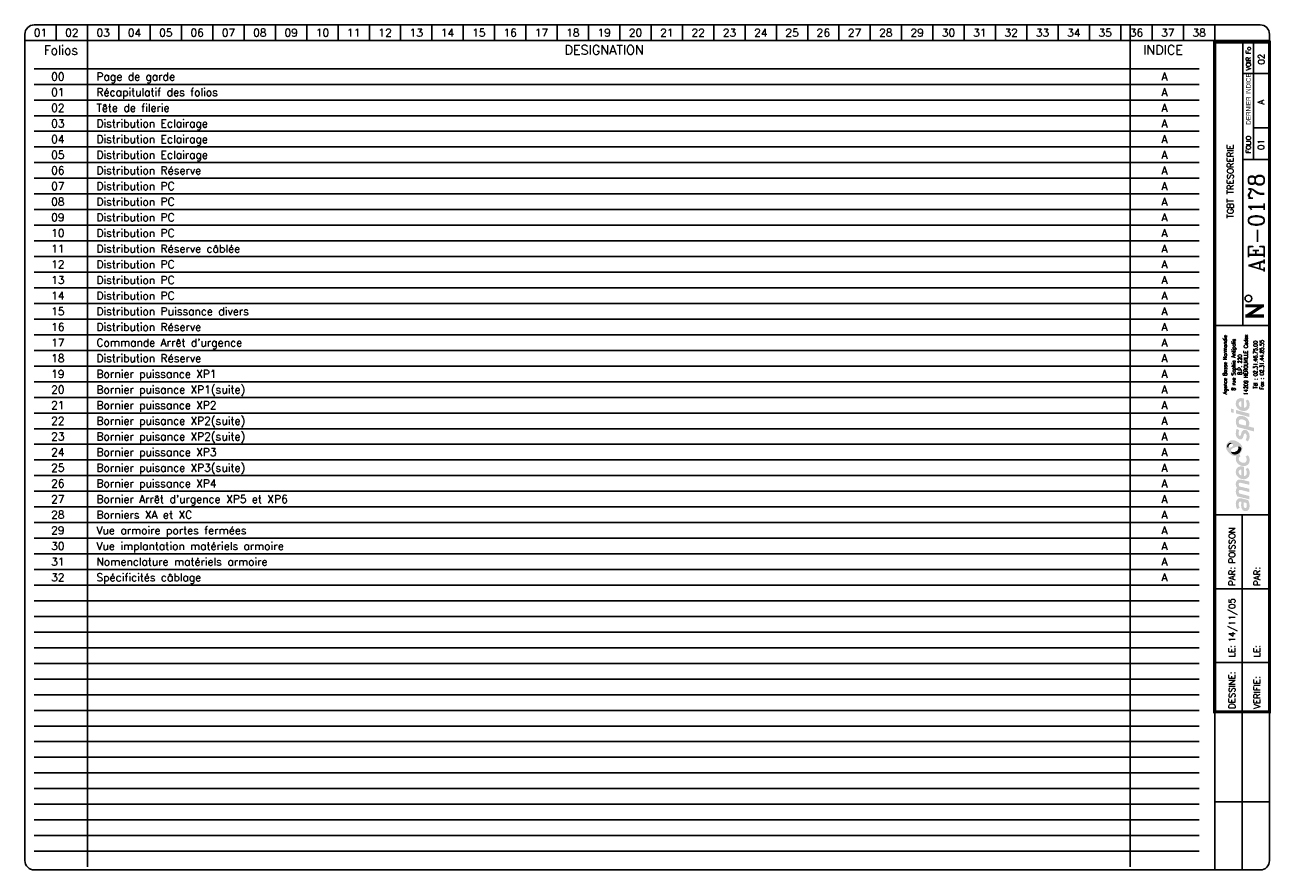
# Model space of a CAD drawing. Header units: millimetres. Extents: x -40 to 358, y 372 to 642.
import ezdxf
from ezdxf.enums import TextEntityAlignment as Align

# ---------------------------------------------------------------- set-up
doc = ezdxf.new("R2010")
doc.units = ezdxf.units.MM
doc.header["$LTSCALE"] = 20
doc.header["$MEASUREMENT"] = 0
doc.linetypes.add('CONTINU', pattern=[0])
for name, color, linetype in [('ATTRIBUT', 1, 'CONTINU'), ('TEXTE', 3, 'Continuous'), ('TRAIFIN', 1, 'Continuous'), ('TRAIGROS', 2, 'Continuous'), ('TRAIMOY', 4, 'Continuous')]:
    doc.layers.add(name, color=color, linetype=linetype)
doc.styles.add('ROMANC', font='romanc')
doc.styles.add('ROMANS8', font='ROMANS8.shx')
doc.styles.get("Standard").update_dxf_attribs({"font": 'simplex.shx'})
doc.styles.add('TXT', font='txt', dxfattribs={"width": 0.8})

# ---------------------------------------------------------------- blocks, each defined once
blk = doc.blocks.new('GRILLE')
at = {"layer": 'TRAIFIN', "color": 7}
for p, q in [((372, 255), (0, 255)), ((372, 250), (0, 250)), ((372, 245), (0, 245)), ((372, 240), (0, 240)), ((372, 235), (0, 235)), ((372, 230), (0, 230)), ((372, 225), (0, 225)), ((372, 220), (0, 220)), ((372, 215), (0, 215)), ((372, 210), (0, 210)), ((372, 205), (0, 205)), ((372, 200), (0, 200)), ((372, 195), (0, 195)), ((372, 190), (0, 190)), ((372, 185), (0, 185)), ((372, 180), (0, 180)), ((372, 175), (0, 175)), ((372, 170), (0, 170)), ((372, 165), (0, 165)), ((372, 160), (0, 160)), ((372, 155), (0, 155)), ((372, 150), (0, 150)), ((372, 145), (0, 145)), ((372, 140), (0, 140)), ((372, 135), (0, 135)), ((372, 130), (0, 130)), ((372, 125), (0, 125)), ((372, 120), (0, 120)), ((372, 115), (0, 115)), ((372, 110), (0, 110)), ((372, 105), (0, 105)), ((372, 100), (0, 100)), ((372, 95), (0, 95)), ((372, 90), (0, 90)), ((372, 85), (0, 85)), ((372, 80), (0, 80)), ((372, 75), (0, 75)), ((372, 70), (0, 70)), ((372, 65), (0, 65)), ((372, 60), (0, 60)), ((372, 55), (0, 55)), ((372, 50), (0, 50)), ((372, 45), (0, 45)), ((372, 40), (0, 40)), ((372, 35), (0, 35)), ((372, 30), (0, 30)), ((372, 25), (0, 25)), ((372, 20), (0, 20)), ((372, 15), (0, 15)), ((372, 10), (0, 10)), ((372, 5), (0, 5))]:
    blk.add_line(p, q, dxfattribs=at)
at = {"layer": 'TRAIGROS', "color": 7}
for p, q in [((17, 269), (17, 0)), ((350, 269), (350, 0))]:
    blk.add_line(p, q, dxfattribs=at)
at = {"layer": 'TRAIMOY', "color": 7, "width": 0.95}
blk.add_text('Folios', height=3, dxfattribs=at).set_placement((8.5, 261), align=Align.MIDDLE)
at = {"layer": 'TRAIMOY', "color": 7}
for s, p in [('DESIGNATION', (182, 261)), ('INDICE', (360.5, 261))]:
    blk.add_text(s, height=3, dxfattribs=at).set_placement(p, align=Align.MIDDLE)
blk = doc.blocks.new('IND')
at = {"layer": 'ATTRIBUT', "color": 1}
for tag, p in [('N%%D_FOLIO', (7.5, -2.5)), ('INDICE_FOLIO', (361, -2.5))]:
    blk.add_attdef(tag, text='', height=2.5, dxfattribs=at).set_placement(p, align=Align.MIDDLE)
blk.add_attdef('INTITULE_FOLIO', text='', height=2.5, dxfattribs=at).set_placement((19.87, -2.5), align=Align.MIDDLE_LEFT)
blk = doc.blocks.new('FDP-DIV-CHU')
at = {"layer": 'TEXTE', "color": 7, "const_width": 1}
for points in [[(355.56, 551.92), (349.56, 551.92)], [(350.06, 548.67), (355.06, 551.92)], [(355.56, 548.67), (349.56, 548.67)]]:
    blk.add_lwpolyline(points, dxfattribs=at)
at = {"layer": 'TEXTE', "color": 7}
blk.add_circle((350.57, 554.25), 1.08, dxfattribs=at)
at = {"layer": 'TRAIFIN', "color": 7}
for p, q in [((-30.19, 641.67), (-30.19, 636.67)), ((-20.19, 641.67), (-20.19, 636.67)), ((-10.19, 641.67), (-10.19, 636.67)), ((-0.19, 641.67), (-0.19, 636.67)), ((9.81, 641.67), (9.81, 636.67)), ((19.81, 641.67), (19.81, 636.67)), ((29.81, 641.67), (29.81, 636.67)), ((39.81, 641.67), (39.81, 636.67)), ((49.81, 641.67), (49.81, 636.67)), ((59.81, 641.67), (59.81, 636.67)), ((69.81, 641.67), (69.81, 636.67)), ((79.81, 641.67), (79.81, 636.67)), ((89.81, 641.67), (89.81, 636.67)), ((99.81, 641.67), (99.81, 636.67)), ((109.81, 641.67), (109.81, 636.67)), ((119.81, 641.67), (119.81, 636.67)), ((129.81, 641.67), (129.81, 636.67)), ((139.81, 641.67), (139.81, 636.67)), ((149.81, 641.67), (149.81, 636.67)), ((159.81, 641.67), (159.81, 636.67)), ((169.81, 641.67), (169.81, 636.67)), ((179.81, 641.67), (179.81, 636.67)), ((189.81, 641.67), (189.81, 636.67)), ((199.81, 641.67), (199.81, 636.67)), ((209.81, 641.67), (209.81, 636.67)), ((219.81, 641.67), (219.81, 636.67)), ((229.81, 641.67), (229.81, 636.67)), ((239.81, 641.67), (239.81, 636.67)), ((249.81, 641.67), (249.81, 636.67)), ((259.81, 641.67), (259.81, 636.67)), ((269.81, 641.67), (269.81, 636.67)), ((279.81, 641.67), (279.81, 636.67)), ((289.81, 641.67), (289.81, 636.67)), ((299.81, 641.67), (299.81, 636.67)), ((309.81, 641.67), (309.81, 636.67)), ((319.81, 641.67), (319.81, 636.67)), ((329.81, 641.67), (329.81, 636.67)), ((339.81, 641.67), (339.81, 636.67)), ((352.22, 598.71), (352.22, 636.17)), ((352.22, 608.76), (356.77, 608.76))]:
    blk.add_line(p, q, dxfattribs=at)
at = {"layer": 'TRAIGROS', "color": 7}
for p, q in [((-37.19, 641.67), (354.31, 641.67)), ((-40.19, 638.67), (-40.19, 636.67)), ((357.31, 638.67), (357.31, 636.67)), ((357.31, 636.67), (-40.19, 636.67)), ((357.31, 636.67), (-40.19, 636.67)), ((-40.19, 636.67), (-40.19, 374.67)), ((348.81, 545.67), (348.81, 636.17)), ((357.31, 374.67), (357.31, 636.67)), ((348.81, 626.17), (356.81, 626.17)), ((348.81, 598.68), (356.81, 598.68)), ((339.81, 545.67), (357.31, 545.67)), ((339.81, 485.18), (357.32, 485.18)), ((339.81, 371.64), (339.81, 422.18)), ((-37.19, 371.67), (354.31, 371.67))]:
    blk.add_line(p, q, dxfattribs=at)
at = {"layer": 'TRAIGROS', "color": 7, "const_width": 1}
blk.add_lwpolyline([(339.81, 636.17), (339.81, 422.18), (357.31, 422.18), (357.31, 636.17), (339.81, 636.17)], dxfattribs=at)
at = {"layer": 'TRAIGROS', "color": 7}
for centre, start, end in [((-37.19, 638.67), 90, 180), ((354.31, 638.67), 0, 90), ((-37.19, 374.67), 180, 270), ((354.31, 374.67), 270, 0)]:
    blk.add_arc(centre, 3, start, end, dxfattribs=at)
at = {"layer": 'TRAIMOY', "color": 7}
for p, q in [((348.56, 371.65), (348.56, 485.18)), ((339.81, 461.48), (357.32, 461.48)), ((339.81, 437.94), (357.32, 437.94)), ((339.81, 393.42), (357.32, 393.42))]:
    blk.add_line(p, q, dxfattribs=at)
at = {"layer": 'TEXTE', "color": 7}
for s, p in [('01', (-35.19, 639.17)), ('02', (-25.19, 639.17)), ('03', (-15.19, 639.17)), ('04', (-5.19, 639.17)), ('05', (4.81, 639.17)), ('06', (14.81, 639.17)), ('07', (24.81, 639.17)), ('08', (34.81, 639.17)), ('09', (44.81, 639.17)), ('10', (54.81, 639.17)), ('12', (74.81, 639.17)), ('13', (84.81, 639.17)), ('16', (114.81, 639.17)), ('19', (144.81, 639.17)), ('20', (154.81, 639.17)), ('21', (164.81, 639.17)), ('22', (174.81, 639.17)), ('23', (184.81, 639.17)), ('24', (194.81, 639.17)), ('25', (204.81, 639.17)), ('26', (214.81, 639.17)), ('27', (224.81, 639.17)), ('28', (234.81, 639.17)), ('29', (244.81, 639.17)), ('30', (254.81, 639.17)), ('31', (264.81, 639.17)), ('32', (274.81, 639.17)), ('33', (284.81, 639.17)), ('34', (294.81, 639.17)), ('35', (304.81, 639.17)), ('36', (314.81, 639.17)), ('37', (324.81, 639.17)), ('38', (334.81, 639.17)), ('11', (64.81, 639.17)), ('14', (94.81, 639.17)), ('15', (104.81, 639.17)), ('17', (124.81, 639.17)), ('18', (134.81, 639.17))]:
    blk.add_text(s, height=2.5, dxfattribs=at).set_placement(p, align=Align.MIDDLE)
at = {"layer": 'TEXTE', "color": 7, "width": 0.867769}
blk.add_text('VOIR Fo', height=1.5, rotation=90, dxfattribs=at).set_placement((351.31, 627.17), (351.31, 634.67), align=Align.FIT)
at = {"layer": 'TEXTE', "color": 7, "style": 'TXT', "width": 0.8}
blk.add_text('DERNIER INDICE', height=1.5, rotation=90, dxfattribs=at).set_placement((351.31, 609.79))
at = {"layer": 'TEXTE', "color": 7}
blk.add_text('FOLIO', height=1.5, rotation=90, dxfattribs=at).set_placement((351.31, 603.43), align=Align.CENTER)
for s, p in [('PAR:', (346.32, 462.48)), ('PAR:', (354.32, 462.48)), ('LE:', (346.32, 439.61)), ('LE:', (354.32, 439.61)), ('DESSINE:', (346.32, 423.18)), ('VERIFIE:', (354.32, 423.18))]:
    blk.add_text(s, height=2, rotation=90, dxfattribs=at).set_placement(p)
at = {"layer": 'TEXTE', "color": 4, "style": 'ROMANC'}
for tag, height, p in [('FOLIO_SUIVANT', 2, (355.71, 630.71)), ('INDICE', 2, (355.6, 617.02)), ('FOLIO', 2, (355.6, 603.43)), ('NUMERO', 5, (355.6, 578.45))]:
    blk.add_attdef(tag, text='', height=height, rotation=90, dxfattribs=at).set_placement(p, align=Align.CENTER)
blk.add_attdef('INTITULE_DU_PLAN', text='', height=2, rotation=90, dxfattribs=at).set_placement((344.81, 591.67), align=Align.MIDDLE)
for tag, p in [('DESSINATEUR', (346.34, 469.62)), ('DATE', (346.32, 444.43))]:
    blk.add_attdef(tag, p, '', height=2, rotation=90, dxfattribs=at)
blk = doc.blocks.new('LOGO')
h = blk.add_hatch(color=187)
h.paths.add_polyline_path([(0.27, -25.15), (-0.26, -25.03), (-0.61, -25.01), (-0.96, -25.01), (-1.3, -25.15), (-1.56, -25.39), (-1.76, -25.66), (-1.92, -26.06), (-2.01, -26.61), (-2, -27.13), (-1.95, -27.54), (-1.82, -27.98), (-1.59, -28.49), (-0.78, -28.03), (-0.88, -27.84), (-0.99, -27.58), (-1.06, -27.27), (-1.09, -26.94), (-1.07, -26.65), (-1.03, -26.36), (-0.9, -26.15), (-0.74, -26.05), (-0.59, -26.04), (-0.23, -26.1), (-0.26, -26.47), (-0.29, -26.77), (-0.31, -27.1), (-0.31, -27.41), (-0.26, -27.77), (-0.19, -28.1), (-0.05, -28.44), (0.2, -28.78), (0.48, -28.98), (0.87, -29.11), (1.22, -29.1), (1.58, -29.04), (1.84, -28.87), (2.14, -28.53), (2.3, -28.16), (2.37, -27.71), (2.36, -27.1), (2.28, -26.51), (2.08, -25.89), (1.89, -25.54), (0.84, -25.3)])
h.paths.add_polyline_path([(0.54, -26.31), (1.32, -26.47), (1.41, -26.69), (1.48, -27.01), (1.49, -27.42), (1.48, -27.74), (1.4, -27.9), (1.29, -28.03), (1.14, -28.09), (0.96, -28.1), (0.81, -28.07), (0.69, -27.97), (0.6, -27.85), (0.54, -27.71), (0.5, -27.54), (0.49, -27.3), (0.49, -27.06), (0.5, -26.59)], flags=16)
h.paths.add_polyline_path([(-0.88, -23.47), (-0.97, -23.29), (-1.06, -23.08), (-1.08, -22.86), (-1.05, -22.63), (-0.97, -22.45), (-0.79, -22.36), (-0.5, -22.33), (2.29, -23.01), (2.29, -21.94), (-0.8, -21.24), (-0.96, -21.08), (-1.06, -20.77), (-1.1, -20.45), (-1, -20.2), (-0.87, -20.11), (-0.7, -20.03), (-0.48, -20.05), (2.29, -20.7), (2.29, -19.65), (-0.36, -19.01), (-0.65, -19), (-1.01, -19.01), (-1.3, -19.12), (-1.55, -19.28), (-1.77, -19.54), (-1.9, -19.8), (-1.98, -20), (-2.02, -20.38), (-2.01, -20.76), (-1.91, -21.13), (-1.79, -21.45), (-1.64, -21.71), (-1.75, -21.83), (-1.89, -22.08), (-1.98, -22.36), (-2.01, -22.66), (-2.01, -23), (-1.95, -23.36), (-1.85, -23.71), (-1.69, -24.08), (-1.5, -24.43), (2.29, -25.32), (2.29, -24.26)])
h.paths.add_polyline_path([(-0.19, -14.81), (-0.51, -14.81), (-0.91, -14.88), (-1.19, -15), (-1.42, -15.16), (-1.64, -15.38), (-1.83, -15.67), (-1.95, -15.97), (-2, -16.26), (-2.02, -16.52), (-2.01, -16.84), (-1.96, -17.15), (-1.84, -17.46), (-1.65, -17.81), (-1.41, -18.09), (-1.14, -18.33), (-0.89, -18.51), (-0.59, -18.68), (-0.17, -18.82), (0.24, -18.89), (0.59, -18.91), (0.98, -18.88), (1.37, -18.75), (1.77, -18.51), (2.17, -18.06), (2.33, -17.58), (2.38, -17.11), (2.38, -16.56), (2.33, -16.15), (2.2, -15.79), (2.03, -15.5), (1.82, -15.25), (1.14, -15.68), (1.3, -15.94), (1.42, -16.3), (1.49, -16.68), (1.49, -16.99), (1.43, -17.33), (1.23, -17.63), (0.99, -17.81), (0.79, -17.86), (0.6, -17.84), (0.6, -14.97), (0.23, -14.85)])
h.paths.add_polyline_path([(-0.26, -17.69), (-0.43, -17.64), (-0.58, -17.55), (-0.76, -17.39), (-0.9, -17.24), (-1.01, -17.02), (-1.06, -16.86), (-1.08, -16.63), (-1.06, -16.36), (-0.96, -16.16), (-0.83, -15.98), (-0.62, -15.87), (-0.44, -15.83), (-0.26, -15.83)], flags=16)
h.paths.add_polyline_path([(-0.09, -13.56), (-0.44, -13.4), (-0.74, -13.16), (-0.95, -12.9), (-1.04, -12.61), (-1.08, -12.36), (-1.02, -12.05), (-0.89, -11.83), (-0.73, -11.69), (-0.61, -11.61), (-0.5, -11.55), (-0.88, -10.89), (-1.08, -11.04), (-1.32, -11.18), (-1.51, -11.28), (-1.78, -11.38), (-1.87, -11.55), (-1.97, -11.89), (-2.01, -12.3), (-1.98, -12.76), (-1.82, -13.35), (-1.54, -13.76), (-1.25, -14.08), (-0.85, -14.34), (-0.48, -14.51), (-0.05, -14.65), (0.44, -14.71), (0.94, -14.69), (1.47, -14.5), (1.83, -14.25), (2.09, -13.94), (2.26, -13.6), (2.36, -13.21), (2.39, -12.82), (2.37, -12.43), (2.27, -11.98), (2.07, -11.58), (1.82, -11.23), (1.12, -11.67), (1.29, -11.95), (1.43, -12.27), (1.45, -12.61), (1.43, -12.96), (1.23, -13.36), (0.95, -13.57), (0.61, -13.63), (0.31, -13.63)])
h.paths.add_polyline_path([(1.25, -3.19), (0.94, -3.13), (0.59, -3.14), (0.32, -3.25), (0.1, -3.49), (-0.12, -3.81), (-0.25, -4.17), (-0.38, -4.62), (-0.46, -4.92), (-0.59, -5.03), (-0.74, -5.08), (-0.86, -5.03), (-0.96, -4.94), (-1.06, -4.74), (-1.12, -4.53), (-1.11, -4.23), (-1.07, -3.86), (-1.01, -3.51), (-0.93, -3.23), (-1.72, -2.85), (-1.84, -3.12), (-1.93, -3.4), (-1.97, -3.68), (-2, -3.98), (-2.02, -4.32), (-2, -4.65), (-1.94, -5.01), (-1.8, -5.31), (-1.64, -5.58), (-1.4, -5.84), (-1.11, -6.04), (-0.85, -6.17), (-0.56, -6.2), (-0.24, -6.15), (0.01, -5.99), (0.18, -5.81), (0.32, -5.51), (0.41, -5.18), (0.51, -4.86), (0.57, -4.63), (0.67, -4.45), (0.78, -4.33), (0.97, -4.29), (1.15, -4.35), (1.3, -4.55), (1.41, -4.85), (1.44, -5.24), (1.41, -5.62), (1.33, -5.91), (1.23, -6.15), (1.09, -6.39), (1.78, -6.81), (1.86, -6.74), (1.97, -6.61), (2.14, -6.32), (2.27, -6), (2.36, -5.62), (2.37, -5.24), (2.35, -4.86), (2.3, -4.52), (2.19, -4.21), (2.03, -3.92), (1.85, -3.65), (1.57, -3.35)])
h.paths.add_polyline_path([(1.14, 0.91), (0.82, 1.08), (0.5, 1.2), (0.1, 1.27), (-0.26, 1.3), (-0.73, 1.29), (-1.12, 1.19), (-1.38, 1.04), (-1.61, 0.8), (-1.77, 0.55), (-1.89, 0.33), (-1.98, 0.01), (-2.01, -0.32), (-1.99, -0.65), (-1.95, -1.02), (-1.88, -1.34), (-1.76, -1.63), (-1.63, -1.96), (-1.52, -2.24), (3.84, -3.66), (3.84, -2.51), (1.96, -2.01), (2.11, -1.85), (2.24, -1.56), (2.27, -1.32), (2.29, -1.04), (2.27, -0.75), (2.21, -0.44), (2.07, -0.1), (1.9, 0.2), (1.71, 0.44), (1.43, 0.71)])
h.paths.add_polyline_path([(0.98, -1.77), (-0.92, -1.28), (-0.98, -1.1), (-1.05, -0.84), (-1.07, -0.56), (-1.04, -0.29), (-0.94, -0.06), (-0.77, 0.11), (-0.53, 0.2), (-0.24, 0.22), (0.04, 0.2), (0.35, 0.13), (0.58, 0.05), (0.81, -0.07), (1.02, -0.24), (1.19, -0.46), (1.27, -0.68), (1.28, -0.93), (1.28, -1.16), (1.24, -1.43), (1.15, -1.61)], flags=16)
h.paths.add_polyline_path([(-1.97, 3.22), (-1.97, 2.11), (2.35, 0.95), (2.35, 2.06)])
h.paths.add_polyline_path([(-3.55, 3.65), (-3.55, 2.48), (-2.65, 2.25), (-2.65, 3.43)])
h.paths.add_polyline_path([(-0.19, 6.99), (-0.51, 6.99), (-0.91, 6.92), (-1.19, 6.81), (-1.42, 6.64), (-1.64, 6.43), (-1.83, 6.14), (-1.95, 5.83), (-2, 5.54), (-2.02, 5.28), (-2.01, 4.96), (-1.96, 4.66), (-1.84, 4.34), (-1.65, 4), (-1.41, 3.71), (-1.14, 3.48), (-0.89, 3.29), (-0.59, 3.12), (-0.17, 2.98), (0.24, 2.92), (0.59, 2.89), (0.98, 2.93), (1.37, 3.06), (1.77, 3.29), (2.17, 3.75), (2.33, 4.22), (2.38, 4.7), (2.38, 5.24), (2.33, 5.65), (2.2, 6.02), (2.03, 6.3), (1.82, 6.56), (1.14, 6.13), (1.3, 5.87), (1.42, 5.5), (1.49, 5.12), (1.49, 4.82), (1.43, 4.47), (1.23, 4.17), (0.99, 4), (0.79, 3.94), (0.6, 3.96), (0.6, 6.83), (0.23, 6.96)])
h.paths.add_polyline_path([(-0.26, 4.11), (-0.43, 4.16), (-0.58, 4.26), (-0.76, 4.42), (-0.9, 4.56), (-1.01, 4.78), (-1.06, 4.95), (-1.08, 5.17), (-1.06, 5.44), (-0.96, 5.64), (-0.83, 5.82), (-0.62, 5.93), (-0.44, 5.97), (-0.26, 5.97)], flags=16)
h = blk.add_hatch(color=135)
h.paths.add_polyline_path([(-2.62, -6.48), (-2.99, -6.44), (-3.33, -6.46), (-3.66, -6.54), (-3.9, -6.66), (-4.19, -6.88), (-4.48, -7.12), (-4.72, -7.4), (-4.9, -7.71), (-5.08, -8.08), (-5.15, -8.51), (-5.14, -8.84), (-5.03, -9.22), (-4.88, -9.56), (-4.68, -9.88), (-4.46, -10.22), (-4.19, -10.51), (-3.87, -10.81), (-3.57, -11.02), (-3.23, -11.21), (-2.91, -11.36), (-2.54, -11.44), (-2.16, -11.45), (-1.78, -11.38), (-1.51, -11.28), (-1.32, -11.18), (-1.08, -11.04), (-0.88, -10.89), (-0.73, -10.77), (-0.54, -10.54), (-0.29, -10.22), (-0.06, -9.77), (0.06, -9.2), (0.05, -8.64), (-0.11, -8.22), (-0.36, -7.85), (-0.69, -7.52), (-1.07, -7.21), (-1.43, -6.95), (-1.9, -6.73), (-2.27, -6.57)])
h.paths.add_polyline_path([(-2.94, -7.94), (-2.93, -8.06), (-2.93, -8.18), (-2.98, -8.34), (-3.08, -8.43), (-3.22, -8.54), (-3.43, -8.66), (-3.65, -8.75), (-3.89, -8.84), (-4.16, -8.87), (-4.34, -8.85), (-4.5, -8.82), (-4.67, -8.73), (-4.76, -8.58), (-4.8, -8.43), (-4.79, -8.24), (-4.75, -8.06), (-4.69, -7.92), (-4.59, -7.78), (-4.48, -7.64), (-4.34, -7.51), (-4.19, -7.41), (-4, -7.31), (-3.79, -7.28), (-3.58, -7.31), (-3.42, -7.38), (-3.25, -7.49), (-3.12, -7.62), (-3.02, -7.79)], flags=16)
h.paths.add_polyline_path([(-1.84, -8.57), (-1.32, -8.49), (-1.12, -8.49), (-0.87, -8.49), (-0.65, -8.57), (-0.45, -8.72), (-0.32, -8.9), (-0.26, -9.1), (-0.28, -9.35), (-0.35, -9.63), (-0.51, -9.97), (-0.73, -10.32), (-1.02, -10.58), (-1.39, -10.82), (-1.78, -10.98), (-2.23, -11.04), (-2.55, -11.01), (-2.82, -10.95), (-3.16, -10.77), (-3.4, -10.52), (-3.53, -10.28), (-3.6, -10.02), (-3.6, -9.73), (-3.5, -9.48), (-3.31, -9.23), (-3, -9.04), (-2.68, -8.88), (-2.26, -8.71)], flags=16)
h = blk.add_hatch(color=253)
h.paths.add_polyline_path([(-4, -7.31), (-4.19, -7.41), (-4.34, -7.51), (-4.48, -7.64), (-4.59, -7.78), (-4.69, -7.92), (-4.75, -8.06), (-4.79, -8.24), (-4.8, -8.43), (-4.76, -8.58), (-4.67, -8.73), (-4.5, -8.82), (-4.34, -8.85), (-4.36, -8.64), (-4.33, -8.43), (-4.27, -8.21), (-4.19, -8.05), (-4.09, -7.91), (-3.95, -7.79), (-3.82, -7.69), (-3.65, -7.62), (-3.47, -7.58), (-3.28, -7.58), (-3.12, -7.62), (-3.25, -7.49), (-3.42, -7.38), (-3.58, -7.31), (-3.79, -7.28)])
h.paths.add_polyline_path([(-0.87, -8.49), (-1.12, -8.49), (-1.32, -8.49), (-1.27, -8.65), (-1.22, -8.89), (-1.24, -9.17), (-1.31, -9.4), (-1.45, -9.63), (-1.67, -9.84), (-1.91, -10), (-2.2, -10.15), (-2.48, -10.22), (-2.71, -10.25), (-2.97, -10.24), (-3.22, -10.21), (-3.44, -10.12), (-3.6, -10.02), (-3.53, -10.28), (-3.4, -10.52), (-3.16, -10.77), (-2.82, -10.95), (-2.55, -11.01), (-2.23, -11.04), (-1.78, -10.98), (-1.39, -10.82), (-1.02, -10.58), (-0.73, -10.32), (-0.51, -9.97), (-0.35, -9.63), (-0.28, -9.35), (-0.26, -9.1), (-0.32, -8.9), (-0.45, -8.72), (-0.65, -8.57)])
at = {"color": 7, "style": 'ROMANS8', "width": 0.8}
for s, height, p in [('Agence Basse Normandie', 1.2384, (-4.85, 17.68)), ('8 rue Sophia Antipolis', 1.2384, (-2.12, 17.68)), ('14209 HEROUVILLE Cedex', 1.2384, (1.84, 17.68)), ('B.P. 220', 1.238, (-0.08, 17.68)), ('Tél : 02.31.46.75.00', 1.2384, (4.88, 17.68)), ('Fax : 02.31.44.85.55', 1.2384, (6.91, 17.68))]:
    blk.add_text(s, height=height, rotation=90, dxfattribs=at).set_placement(p, align=Align.CENTER)

msp = doc.modelspace()

# ---------------------------------------------------------------- block references
for name, p, values in [('FDP-DIV-CHU', (0, 0), {'DESSINATEUR': 'POISSON', 'DATE': '14/11/05', 'FOLIO': '01', 'INTITULE_DU_PLAN': 'TGBT TRESORERIE', 'NUMERO': 'AE-0178', 'FOLIO_SUIVANT': '02', 'INDICE': 'A'}), ('IND', (-37.19, 627.67), {'N%%D_FOLIO': '00', 'INTITULE_FOLIO': 'Page de garde', 'INDICE_FOLIO': 'A'}), ('IND', (-37.19, 622.67), {'N%%D_FOLIO': '01', 'INTITULE_FOLIO': 'Récapitulatif des folios', 'INDICE_FOLIO': 'A'}), ('IND', (-37.19, 617.67), {'N%%D_FOLIO': '02', 'INTITULE_FOLIO': 'Tête de filerie', 'INDICE_FOLIO': 'A'}), ('IND', (-37.19, 612.67), {'N%%D_FOLIO': '03', 'INTITULE_FOLIO': 'Distribution Eclairage', 'INDICE_FOLIO': 'A'}), ('IND', (-37.19, 607.67), {'N%%D_FOLIO': '04', 'INTITULE_FOLIO': 'Distribution Eclairage', 'INDICE_FOLIO': 'A'}), ('IND', (-37.19, 602.67), {'N%%D_FOLIO': '05', 'INTITULE_FOLIO': 'Distribution Eclairage', 'INDICE_FOLIO': 'A'}), ('IND', (-37.19, 597.67), {'N%%D_FOLIO': '06', 'INTITULE_FOLIO': 'Distribution Réserve', 'INDICE_FOLIO': 'A'}), ('IND', (-37.19, 592.67), {'N%%D_FOLIO': '07', 'INTITULE_FOLIO': 'Distribution PC', 'INDICE_FOLIO': 'A'}), ('IND', (-37.19, 587.67), {'N%%D_FOLIO': '08', 'INTITULE_FOLIO': 'Distribution PC', 'INDICE_FOLIO': 'A'}), ('IND', (-37.19, 582.67), {'N%%D_FOLIO': '09', 'INTITULE_FOLIO': 'Distribution PC', 'INDICE_FOLIO': 'A'}), ('IND', (-37.19, 577.67), {'N%%D_FOLIO': '10', 'INTITULE_FOLIO': 'Distribution PC', 'INDICE_FOLIO': 'A'}), ('IND', (-37.19, 572.67), {'N%%D_FOLIO': '11', 'INTITULE_FOLIO': 'Distribution Réserve câblée', 'INDICE_FOLIO': 'A'}), ('IND', (-37.19, 567.67), {'N%%D_FOLIO': '12', 'INTITULE_FOLIO': 'Distribution PC', 'INDICE_FOLIO': 'A'}), ('IND', (-37.19, 562.67), {'N%%D_FOLIO': '13', 'INTITULE_FOLIO': 'Distribution PC', 'INDICE_FOLIO': 'A'}), ('IND', (-37.19, 557.67), {'N%%D_FOLIO': '14', 'INTITULE_FOLIO': 'Distribution PC', 'INDICE_FOLIO': 'A'}), ('IND', (-37.19, 552.67), {'N%%D_FOLIO': '15', 'INTITULE_FOLIO': 'Distribution Puissance divers', 'INDICE_FOLIO': 'A'}), ('IND', (-37.19, 547.67), {'N%%D_FOLIO': '16', 'INTITULE_FOLIO': 'Distribution Réserve', 'INDICE_FOLIO': 'A'}), ('IND', (-37.19, 542.67), {'N%%D_FOLIO': '17', 'INTITULE_FOLIO': "Commande Arrêt d'urgence", 'INDICE_FOLIO': 'A'}), ('IND', (-37.19, 537.67), {'N%%D_FOLIO': '18', 'INTITULE_FOLIO': 'Distribution Réserve', 'INDICE_FOLIO': 'A'}), ('IND', (-37.19, 532.67), {'N%%D_FOLIO': '19', 'INTITULE_FOLIO': 'Bornier puissance XP1', 'INDICE_FOLIO': 'A'}), ('IND', (-37.19, 527.67), {'N%%D_FOLIO': '20', 'INTITULE_FOLIO': 'Bornier puisance XP1(suite)', 'INDICE_FOLIO': 'A'}), ('IND', (-37.19, 522.67), {'N%%D_FOLIO': '21', 'INTITULE_FOLIO': 'Bornier puissance XP2', 'INDICE_FOLIO': 'A'}), ('IND', (-37.19, 517.67), {'N%%D_FOLIO': '22', 'INTITULE_FOLIO': 'Bornier puisance XP2(suite)', 'INDICE_FOLIO': 'A'}), ('IND', (-37.19, 512.67), {'N%%D_FOLIO': '23', 'INTITULE_FOLIO': 'Bornier puisance XP2(suite)', 'INDICE_FOLIO': 'A'}), ('IND', (-37.19, 507.67), {'N%%D_FOLIO': '24', 'INTITULE_FOLIO': 'Bornier puissance XP3', 'INDICE_FOLIO': 'A'}), ('IND', (-37.19, 502.67), {'N%%D_FOLIO': '25', 'INTITULE_FOLIO': 'Bornier puisance XP3(suite)', 'INDICE_FOLIO': 'A'}), ('IND', (-37.19, 497.67), {'N%%D_FOLIO': '26', 'INTITULE_FOLIO': 'Bornier puissance XP4', 'INDICE_FOLIO': 'A'}), ('IND', (-37.19, 492.67), {'N%%D_FOLIO': '27', 'INTITULE_FOLIO': "Bornier Arrêt d'urgence XP5 et XP6", 'INDICE_FOLIO': 'A'}), ('IND', (-37.19, 487.67), {'N%%D_FOLIO': '28', 'INTITULE_FOLIO': 'Borniers XA et XC', 'INDICE_FOLIO': 'A'}), ('IND', (-37.19, 482.67), {'N%%D_FOLIO': '29', 'INTITULE_FOLIO': 'Vue armoire portes fermées', 'INDICE_FOLIO': 'A'}), ('IND', (-37.19, 477.67), {'N%%D_FOLIO': '30', 'INTITULE_FOLIO': 'Vue implantation matériels armoire', 'INDICE_FOLIO': 'A'}), ('IND', (-37.19, 472.67), {'N%%D_FOLIO': '31', 'INTITULE_FOLIO': 'Nomenclature matériels armoire', 'INDICE_FOLIO': 'A'}), ('IND', (-37.19, 467.67), {'N%%D_FOLIO': '32', 'INTITULE_FOLIO': 'Spécificités câblage', 'INDICE_FOLIO': 'A'})]:
    msp.add_blockref(name, p).add_auto_attribs(values)
for name, p in [('GRILLE', (-37.19, 372.67)), ('LOGO', (348.56, 515.43))]:
    msp.add_blockref(name, p)

doc.saveas('drawing.dxf')
